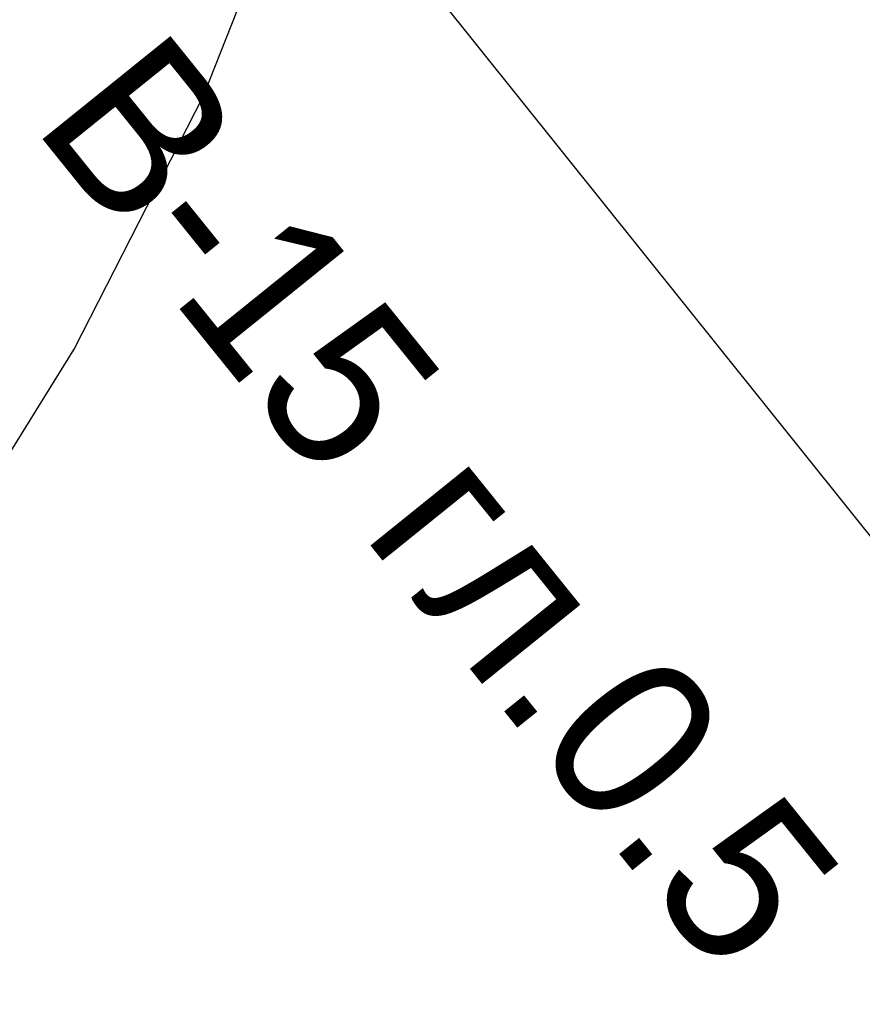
# Model space of a CAD drawing. Extents: x 0 to 370488, y 0 to 4202825.
# Tile 74 of 256: x 360160.21 to 360164.7, y 4200558.28 to 4200563.53. Entities that reach past the tile are written whole.
import ezdxf

# ---------------------------------------------------------------- set-up
doc = ezdxf.new("R2010")
doc.units = 0
doc.header["$LTSCALE"] = 0.5
doc.header["$MEASUREMENT"] = 0
doc.layers.add('(014) Водопровод', color=5, linetype='ИК_Водопровод -------в--------')
doc.layers.add('(032) Горизонтали утолщенные', color=32, linetype='Continuous', lineweight=30)
doc.styles.add('BM-431', font='txt')
doc.styles.get("Standard").update_dxf_attribs({"font": 'isocpeur.ttf'})
doc.linetypes.add('ИК_Водопровод -------в--------', pattern='A,9,-0.6,["В",Standard,S=1.2,R=0,X=0,Y=-0.6],-1.2', length=10.8)

msp = doc.modelspace()

# ---------------------------------------------------------------- linework, layer by layer
at = {"layer": '(014) Водопровод', "flags": 128}
msp.add_lwpolyline([(360036.4378, 4200773.0145), (360047.0977, 4200750.3105), (360089.7596, 4200681.101), (360107.6188, 4200655.7963), (360141.8255, 4200594.0387), (360149.3453, 4200579.9984), (360206.507, 4200508.6105), (360230.262, 4200479.3873), (360306.2812, 4200388.525), (360409.1536, 4200291.5533), (360456.1144, 4200244.1908), (360490.7928, 4200199.3371)], dxfattribs=at)
at = {"layer": '(032) Горизонтали утолщенные', "color": 32}
msp.add_polyline3d([(360153.7668, 4200554.2952, 540), (360153.93, 4200554.44, 540), (360154.7, 4200555.13, 540), (360155.52, 4200555.89, 540), (360156.37, 4200556.69, 540), (360157.23, 4200557.55, 540), (360158.09, 4200558.47, 540), (360158.94, 4200559.47, 540), (360159.75, 4200560.56, 540), (360160.5, 4200561.77, 540), (360161.19, 4200563.12, 540), (360161.79, 4200564.64, 540), (360162.3, 4200566.35, 540), (360162.6022, 4200567.8299, 540)], dxfattribs=at)

# ---------------------------------------------------------------- texts
at = {"layer": '(014) Водопровод', "color": 0, "linetype": 'Continuous', "style": 'BM-431'}
msp.add_text('В-15 гл.0.5', height=0.875, rotation=308.8775, dxfattribs=at).set_placement((360160.2717, 4200562.9642, 555.023))

doc.saveas('drawing.dxf')
